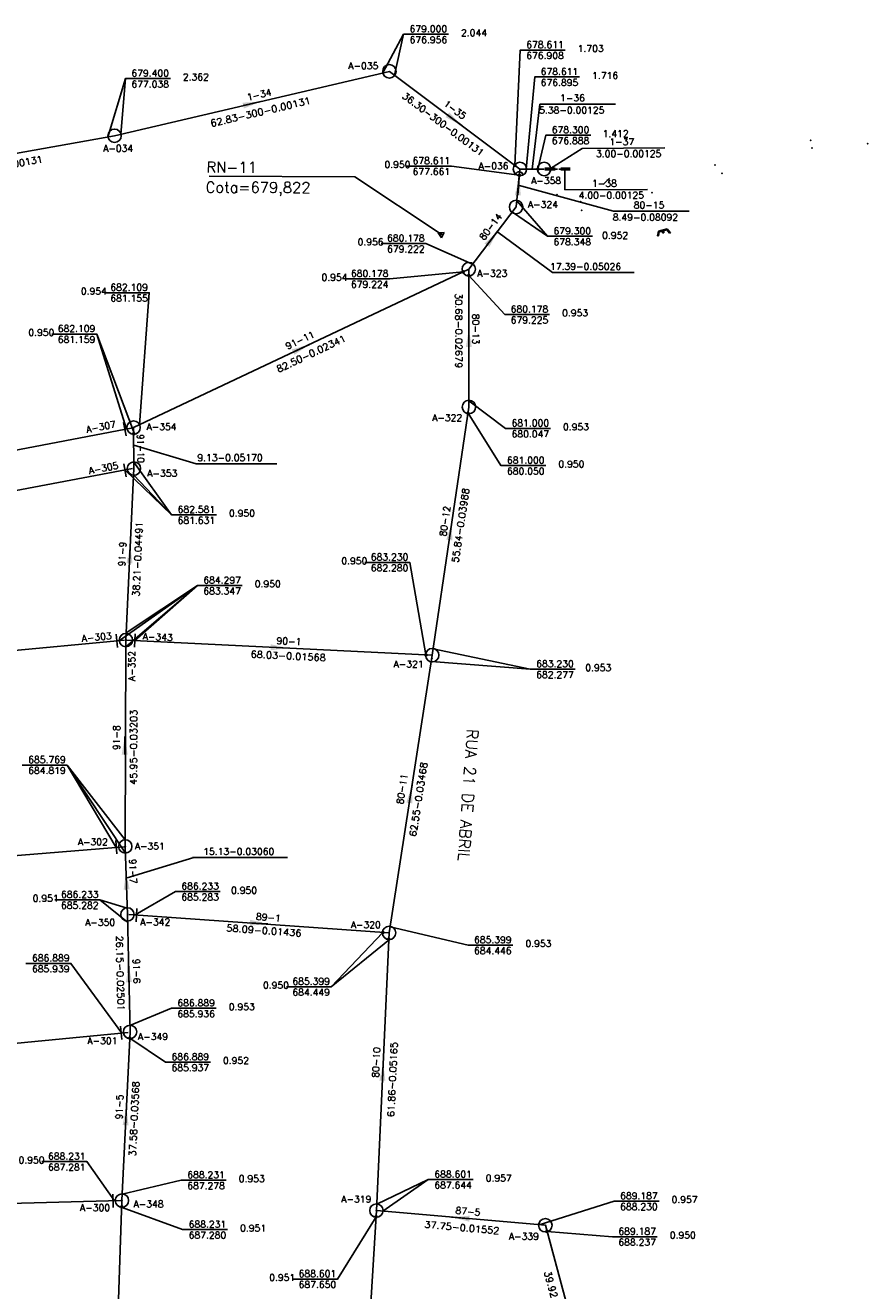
# Model space of a CAD drawing. Extents: x 197221 to 199539, y 8705820 to 8707465.
# Tile 32 of 33: x 198505 to 198692, y 8706814 to 8707096. Entities that reach past the tile are written whole.
import ezdxf
from ezdxf.enums import TextEntityAlignment as Align

# ---------------------------------------------------------------- set-up
doc = ezdxf.new("R2010")
doc.units = 0
doc.header["$LTSCALE"] = 5
doc.header["$MEASUREMENT"] = 0
doc.header["$PDSIZE"] = 0.3
for name, pattern in [('DASHDOT', [1, 0.5, -0.25, 0, -0.25]), ('DASHED', [0.75, 0.5, -0.25]), ('HIDDEN', [0.375, 0.25, -0.125])]:
    doc.linetypes.add(name, pattern=pattern)
doc.layers.get('0').update_dxf_attribs({"linetype": 'CONTINUOUS'})
for name, color, linetype in [('_RN', 3, 'CONTINUOUS'), ('BAR-EIXOS', 9, 'DASHDOT'), ('BAR-PECAS', 9, 'CONTINUOUS'), ('BUEIRO', 7, 'CONTINUOUS'), ('CRISTA', 7, 'CONTINUOUS'), ('EST_20', 2, 'CONTINUOUS'), ('ESTACAO', 5, 'CONTINUOUS'), ('LIDER', 21, 'CONTINUOUS'), ('MANILHA', 9, 'DASHED'), ('NUMEROTRECHO', 24, 'CONTINUOUS'), ('NUMPV', 24, 'CONTINUOUS'), ('PE', 7, 'CONTINUOUS'), ('PL', 23, 'CONTINUOUS'), ('PV', 23, 'CONTINUOUS'), ('REDE', 20, 'CONTINUOUS'), ('REDE-ESGOTO-PV', 23, 'CONTINUOUS'), ('SETA', 21, 'CONTINUOUS'), ('TEXTOPVS', 24, 'CONTINUOUS'), ('TEXTOTRECHO', 24, 'CONTINUOUS'), ('TXT_NRUA', 3, 'CONTINUOUS')]:
    doc.layers.add(name, color=color, linetype=linetype)
doc.layers.get('0').freeze()
doc.styles.add('AG2', font='romans.shx', dxfattribs={"height": 3})
doc.styles.add('GEOSIS', font='ROMANS.SHX')
doc.styles.add('ROMANS', font='romans.shx', dxfattribs={"width": 0.85})
doc.styles.get("Standard").update_dxf_attribs({"font": 'romans.shx'})

# ---------------------------------------------------------------- blocks, each defined once
blk = doc.blocks.new('Rn')
for points in [[(-0.75, -0.43), (0, 0.87)], [(0, 0.87), (0.75, -0.43)], [(-0.75, -0.43), (0.75, -0.43)]]:
    blk.add_lwpolyline(points)
blk.add_circle((0, 0), 0.122)
blk = doc.blocks.new('SETA')
blk.add_line((2, 0), (-2, 0))
blk.add_solid([(-2, -0.67), (-2, 0.67), (2, 0)])
blk = doc.blocks.new('PV')
blk.add_circle((0, 0), 1.49)
blk = doc.blocks.new('NODG')
at = {"const_width": 1}
blk.add_lwpolyline([(-0.5, 0, 1), (0.5, 0, 1)], format="xyb", close=True, dxfattribs=at)
blk = doc.blocks.new('PL')
at = {"layer": 'PL'}
blk.add_line((2.01, 1.49), (2.01, -1.49), dxfattribs=at)
blk.add_circle((0, 0), 1.49, dxfattribs=at)
blk = doc.blocks.new('TQ')
at = {"layer": 'REDE-ESGOTO-PV'}
h = blk.add_hatch(color=256, dxfattribs=at)
edge = h.paths.add_edge_path()
edge.add_ellipse((0.02, -1.49), major_axis=(0.618, -0.618), ratio=1, start_angle=62.5846, end_angle=135.5903, ccw=False)
edge.add_ellipse((0, 0), major_axis=(-1.06, -1.06), ratio=1, start_angle=405.5903, end_angle=439.5788, ccw=False)
edge.add_line((0.02, -1.49), (0.01, -0.62))
edge = h.paths.add_edge_path()
edge.add_line((0.01, -0.62), (0.02, -1.49))
edge.add_ellipse((0, 0), major_axis=(-1.06, -1.06), ratio=1, start_angle=371.6019, end_angle=405.5903, ccw=False)
edge.add_ellipse((0.02, -1.49), major_axis=(0.618, -0.618), ratio=1, start_angle=135.5903, end_angle=208.5961, ccw=False)
blk.add_arc((0.02, -1.49), 0.874, 17.5846, 163.5961, dxfattribs=at)
blk = doc.blocks.new('20')
at = {"layer": 'EST_20'}
blk.add_line((0, 0), (0, 2), dxfattribs=at)
blk = doc.blocks.new('A$C26ED7CE0')
for p, q in [((0.11, 0), (0, 0.11)), ((0.05, 0.11), (0, 0.11)), ((0.17, 0.18), (0.05, 0.18)), ((0.05, 0.11), (0.05, 0.18)), ((0.11, 0), (0.21, 0.11)), ((0.17, 0.11), (0.17, 0.18)), ((0.21, 0.11), (0.17, 0.11))]:
    blk.add_line(p, q)
at = {"color": 0}
for p, q in [((0.11, 0), (0, 0.11)), ((0.11, 0), (0, 0.11)), ((0.11, 0.01), (0.01, 0.11)), ((0.11, 0), (0.01, 0.11)), ((0.12, 0.01), (0.02, 0.11)), ((0.12, 0.01), (0.02, 0.11)), ((0.11, 0.01), (0.02, 0.11)), ((0.12, 0.02), (0.03, 0.11)), ((0.12, 0.01), (0.03, 0.11)), ((0.12, 0.01), (0.03, 0.11)), ((0.13, 0.02), (0.04, 0.11)), ((0.13, 0.02), (0.04, 0.11)), ((0.12, 0.02), (0.04, 0.11)), ((0.17, 0.06), (0.05, 0.18)), ((0.17, 0.06), (0.05, 0.18)), ((0.16, 0.06), (0.05, 0.18)), ((0.16, 0.06), (0.05, 0.17)), ((0.16, 0.05), (0.05, 0.17)), ((0.16, 0.06), (0.05, 0.17)), ((0.16, 0.05), (0.05, 0.16)), ((0.16, 0.05), (0.05, 0.16)), ((0.15, 0.05), (0.05, 0.16)), ((0.15, 0.05), (0.05, 0.15)), ((0.15, 0.04), (0.05, 0.15)), ((0.15, 0.04), (0.05, 0.15)), ((0.15, 0.04), (0.05, 0.14)), ((0.15, 0.04), (0.05, 0.14)), ((0.14, 0.04), (0.05, 0.14)), ((0.14, 0.04), (0.05, 0.13)), ((0.14, 0.03), (0.05, 0.13)), ((0.14, 0.03), (0.05, 0.12)), ((0.14, 0.03), (0.05, 0.12)), ((0.13, 0.03), (0.05, 0.12)), ((0.13, 0.03), (0.05, 0.11)), ((0.13, 0.03), (0.05, 0.11)), ((0.13, 0.02), (0.05, 0.11)), ((0.17, 0.06), (0.06, 0.18)), ((0.17, 0.07), (0.06, 0.18)), ((0.18, 0.07), (0.07, 0.18)), ((0.18, 0.07), (0.07, 0.18)), ((0.17, 0.07), (0.07, 0.18)), ((0.18, 0.07), (0.08, 0.18)), ((0.18, 0.07), (0.08, 0.18)), ((0.18, 0.08), (0.08, 0.18)), ((0.19, 0.08), (0.09, 0.18)), ((0.18, 0.08), (0.09, 0.18)), ((0.19, 0.08), (0.09, 0.18)), ((0.17, 0.11), (0.1, 0.18)), ((0.17, 0.11), (0.1, 0.18)), ((0.17, 0.11), (0.1, 0.18)), ((0.17, 0.12), (0.11, 0.18)), ((0.17, 0.12), (0.11, 0.18)), ((0.17, 0.12), (0.11, 0.18)), ((0.17, 0.13), (0.12, 0.18)), ((0.17, 0.13), (0.12, 0.18)), ((0.17, 0.14), (0.13, 0.18)), ((0.17, 0.14), (0.13, 0.18)), ((0.17, 0.14), (0.13, 0.18)), ((0.17, 0.15), (0.14, 0.18)), ((0.17, 0.15), (0.14, 0.18)), ((0.17, 0.15), (0.14, 0.18)), ((0.17, 0.16), (0.15, 0.18)), ((0.17, 0.16), (0.15, 0.18)), ((0.17, 0.16), (0.15, 0.18)), ((0.17, 0.17), (0.16, 0.18)), ((0.17, 0.17), (0.16, 0.18)), ((0.17, 0.17), (0.16, 0.18)), ((0.19, 0.08), (0.17, 0.11)), ((0.19, 0.09), (0.17, 0.11)), ((0.19, 0.09), (0.17, 0.11)), ((0.19, 0.09), (0.18, 0.11)), ((0.2, 0.09), (0.18, 0.11)), ((0.2, 0.09), (0.18, 0.11)), ((0.2, 0.09), (0.19, 0.11)), ((0.2, 0.1), (0.19, 0.11))]:
    blk.add_line(p, q, dxfattribs=at)

msp = doc.modelspace()

# ---------------------------------------------------------------- linework, layer by layer
at = {"layer": '_RN'}
msp.add_line((198545.58, 8707062, -1132.51), (198578.06, 8707061.86, -1132.51), dxfattribs=at)
msp.add_lwpolyline([(198597.21, 8707049.05), (198578.06, 8707061.86)], dxfattribs=at)
at = {"layer": 'BAR-EIXOS'}
for p, q in [((198623.16, 8707063.58), (198620.16, 8707063.58)), ((198623.43, 8707063.58), (198626.43, 8707063.58))]:
    msp.add_line(p, q, dxfattribs=at)
at = {"layer": 'BAR-PECAS', "linetype": 'HIDDEN', "ltscale": 4}
for p, q in [((198622.63, 8707063.74), (198620.35, 8707063.74)), ((198622.63, 8707063.42), (198620.35, 8707063.42)), ((198623.89, 8707063.74), (198625.96, 8707063.74)), ((198623.89, 8707063.42), (198625.96, 8707063.42))]:
    msp.add_line(p, q, dxfattribs=at)
at = {"layer": 'BUEIRO'}
for points in [[(198645.62, 8707049.77), (198645.36, 8707048.68)], [(198645.36, 8707048.68), (198645.58, 8707048.74)], [(198645.78, 8707049.61), (198645.58, 8707048.74)], [(198645.62, 8707049.77), (198647.56, 8707050.23)], [(198645.78, 8707049.61), (198647.49, 8707050.01)], [(198647.49, 8707050.01), (198648.06, 8707049.32)], [(198647.56, 8707050.23), (198648.28, 8707049.37)], [(198648.28, 8707049.37), (198648.06, 8707049.32)]]:
    msp.add_lwpolyline(points, dxfattribs=at)
at = {"layer": 'CRISTA'}
for p in [(198679.78, 8707068.29, 679.69), (198659.73, 8707062.65, 679.49), (198644.2, 8707058.34, 679.61), (198628.51, 8707054.39, 679.69)]:
    msp.add_point(p, dxfattribs=at)
at = {"layer": 'ESTACAO'}
for p in [(198692.18, 8707069.24, 680.14), (198623.01, 8707057.85, 678.46), (198603.38, 8707041.29, 680.18), (198528.79, 8707006.04, 682.11), (198527.06, 8706958.74, 684.3), (198595.19, 8706954.65, 683.23), (198526.93, 8706912.8, 685.77), (198585.65, 8706893.56, 685.4), (198526.19, 8706833.99, 688.23), (198582.82, 8706831.77, 688.6), (198620.43, 8706828.49, 689.19)]:
    msp.add_point(p, dxfattribs=at)
at = {"layer": 'LIDER'}
for p, q in [((198588.88, 8707093.57, 679), (198584.29, 8707084.99)), ((198526.96, 8707083.71, 679.4), (198523.05, 8707070.7)), ((198619.19, 8707078.05), (198617.47, 8707063.58, 678.46)), ((198619.19, 8707078.05), (198636.07, 8707078.05)), ((198628.6, 8707068.17, -137.88), (198621.6, 8707063.69)), ((198628.6, 8707068.17, -137.88), (198647.03, 8707068.3)), ((198624.75, 8707063.6), (198624.74, 8707058.91, -2.6)), ((198635.58, 8707054.21), (198614.4, 8707059.95, 678.91)), ((198624.74, 8707058.91, -2.6), (198643.18, 8707059.04, 135.28)), ((198620.91, 8707048.6, 679.3), (198613.08, 8707053.96)), ((198635.58, 8707054.21), (198652.46, 8707054.21)), ((198622.04, 8707040.53), (198609.88, 8707049.51, 679.57)), ((198622.04, 8707040.53), (198640.18, 8707040.53)), ((198520.57, 8707026.86, 1.11), (198529, 8707004.64, 682.58)), ((198542.69, 8706997.99), (198528.82, 8707002.09, 682.31)), ((198542.69, 8706997.99), (198560.65, 8706997.99)), ((198537.24, 8706986.62, 684.3), (198526.88, 8706996.54, 682.58)), ((198537.24, 8706986.62, 684.3), (198528.83, 8706995.46)), ((198542.97, 8706970.89, 684.3), (198525.62, 8706958.62, 684.3)), ((198542.97, 8706970.89, 684.3), (198527.02, 8706957.24)), ((198542.97, 8706970.89, 684.3), (198529.06, 8706958.64, 684.3)), ((198617.06, 8706952.26, 683.23), (198595.06, 8706953.94)), ((198513.99, 8706930.93, 685.77), (198526.93, 8706914.29, 685.77)), ((198513.99, 8706930.93, 685.77), (198526.97, 8706911.31)), ((198542.17, 8706910.34), (198527.34, 8706905.82, 685.92)), ((198541.92, 8706910.34), (198563.05, 8706910.34)), ((198521.28, 8706900.93, 686.23), (198527.41, 8706895.96)), ((198572.79, 8706881.58, 686.23), (198585.77, 8706892.07, 688.6)), ((198594.38, 8706838.66, 688.6), (198584.29, 8706831.64))]:
    msp.add_line(p, q, dxfattribs=at)
for points, elevation in [([(198586.83, 8707084.48), (198588.88, 8707093.57), (198598.88, 8707093.57)], 679), ([(198613.65, 8707064.42), (198614.85, 8707090.06), (198624.85, 8707090.06)], 678.61), ([(198525.91, 8707071.3), (198526.96, 8707083.71), (198536.96, 8707083.71)], 679.4), ([(198616.18, 8707063.58), (198618.06, 8707084.06), (198628.06, 8707084.06)], 678.61), ([(198618.76, 8707063.58), (198620.52, 8707071.11), (198630.52, 8707071.11)], 678.61), ([(198614.63, 8707062.19), (198599.55, 8707064.24), (198589.55, 8707064.24)], 679.3), ([(198614.05, 8707056.53), (198620.91, 8707048.6), (198630.91, 8707048.6)], 679.3), ([(198604.23, 8707042.4), (198593.86, 8707047.01), (198583.86, 8707047.01)], 680.18), ([(198602.12, 8707040.69), (198585.82, 8707039.14), (198575.82, 8707039.14)], 682.11), ([(198603.38, 8707039.89), (198611.38, 8707031.21), (198621.38, 8707031.21)], 681), ([(198530.06, 8707006.64), (198532.27, 8707036.05), (198522.27, 8707036.05)], 682.11), ([(198527.22, 8707005.69), (198520.57, 8707026.86), (198510.57, 8707026.86)], 682.11), ([(198603.22, 8707009.22), (198610.55, 8706997.57), (198620.55, 8706997.57)], 683.23), ([(198603.42, 8707012.01), (198611.58, 8707005.85), (198621.58, 8707005.85)], 681), ([(198528.85, 8706998.31), (198537.24, 8706986.62), (198547.24, 8706986.62)], 684.3), ([(198593.86, 8706955.44), (198590.24, 8706976.03), (198580.24, 8706976.03)], 684.3), ([(198527.13, 8706960.32), (198542.97, 8706970.89), (198552.97, 8706970.89)], 684.3), ([(198595.46, 8706956.76), (198617.06, 8706952.26), (198627.06, 8706952.26)], 683.23), ([(198524.92, 8706912.59), (198513.99, 8706930.93), (198503.99, 8706930.93)], 685.77), ([(198529.11, 8706897.59), (198538.08, 8706902.78), (198548.08, 8706902.78)], 686.23), ([(198527.37, 8706899.07), (198521.28, 8706900.93), (198511.28, 8706900.93)], 686.23), ([(198585.87, 8706894.95), (198603.22, 8706890.84), (198613.22, 8706890.84)], 685.4), ([(198584.26, 8706893.66), (198572.79, 8706881.58), (198562.79, 8706881.58)], 686.23), ([(198526.19, 8706871.27), (198514.83, 8706886.79), (198504.83, 8706886.79)], 686.89), ([(198527.96, 8706872.93), (198537.19, 8706876.78), (198547.19, 8706876.78)], 686.89), ([(198527.93, 8706870.13), (198535.89, 8706864.8), (198545.89, 8706864.8)], 688.23), ([(198524.55, 8706833.96), (198518.39, 8706842.66), (198508.39, 8706842.66)], 688.23), ([(198526.26, 8706835.39), (198539.4, 8706838.53), (198549.4, 8706838.53)], 688.23), ([(198582.89, 8706833.17), (198594.38, 8706838.66), (198604.38, 8706838.66)], 688.6), ([(198526.26, 8706832.46), (198539.7, 8706827.52), (198549.7, 8706827.52)], 688.23), ([(198619.04, 8706828.61), (198635.74, 8706833.86), (198645.74, 8706833.86)], 689.19), ([(198582.74, 8706830.38), (198574.18, 8706816.53), (198564.18, 8706816.53)], 692.61), ([(198620.8, 8706827.14), (198635.35, 8706825.95), (198645.35, 8706825.95)], 691.43)]:
    msp.add_lwpolyline(points, dxfattribs=dict(at, elevation=elevation))
at = {"layer": 'MANILHA'}
msp.add_circle((198646.65, 8707049.53), 0.19, dxfattribs=at)
at = {"layer": 'PE'}
for p in [(198679.5, 8707069.94, 678.76), (198658.17, 8707064.46, 678.67), (198628.28, 8707056.3, 678.55)]:
    msp.add_point(p, dxfattribs=at)
at = {"layer": 'REDE'}
for p, q in [((198524.55, 8707070.98, 679.4), (198585.71, 8707085.32, 679)), ((198585.71, 8707085.32, 679), (198614.78, 8707063.58, 678.61)), ((198467.99, 8707060.86, 679.4), (198524.55, 8707070.98, 679.4)), ((198613.91, 8707055.13, 679.3), (198614.78, 8707063.58, 678.61)), ((198614.78, 8707063.58, 678.61), (198620.16, 8707063.58, 678.3)), ((198603.38, 8707041.29, 680.18), (198613.91, 8707055.13, 679.3)), ((198528.79, 8707006.04, 682.11), (198603.38, 8707041.29, 680.18)), ((198603.42, 8707010.61, 681), (198603.38, 8707041.29, 680.18)), ((198595.25, 8706955.38, 683.23), (198603.42, 8707010.61, 681)), ((198528.59, 8707005.95, 682.11), (198463.13, 8706993.47, 680)), ((198528.86, 8706996.91, 682.58), (198528.79, 8707006.04, 682.11)), ((198528.55, 8706996.9, 682.58), (198440.49, 8706980.25, 681.3)), ((198527.06, 8706958.74, 684.3), (198528.86, 8706996.91, 682.58)), ((198526.79, 8706958.71, 684.3), (198450.76, 8706951.7, 683.12)), ((198526.93, 8706912.8, 685.77), (198527.06, 8706958.74, 684.3)), ((198527.3, 8706958.71, 684.3), (198595.25, 8706955.38, 683.23)), ((198585.65, 8706893.56, 685.4), (198595.25, 8706955.38, 683.23)), ((198526.68, 8706912.7, 685.77), (198431.97, 8706905.17, 683.87)), ((198527.42, 8706897.67, 686.23), (198526.93, 8706912.8, 685.77)), ((198527.99, 8706871.53, 686.89), (198527.42, 8706897.67, 686.23)), ((198527.71, 8706897.69, 686.23), (198585.65, 8706893.56, 685.4)), ((198582.82, 8706831.77, 688.6), (198585.65, 8706893.56, 685.4)), ((198527.58, 8706871.41, 686.89), (198441.61, 8706863.08, 685.68)), ((198526.19, 8706833.99, 688.23), (198527.99, 8706871.53, 686.89)), ((198525.95, 8706834, 688.23), (198448.93, 8706831.94, 687.3)), ((198523.62, 8706757.57, 691.72), (198526.19, 8706833.99, 688.23)), ((198577.99, 8706752.58, 692.61), (198582.82, 8706831.77, 688.6)), ((198620.43, 8706828.49, 689.19), (198582.82, 8706831.77, 688.6)), ((198630.85, 8706789.95, 691.43), (198620.43, 8706828.49, 689.19))]:
    msp.add_line(p, q, dxfattribs=at)

# ---------------------------------------------------------------- block references
at = {"layer": '_RN', "xscale": 0.8979219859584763, "yscale": 0.8979219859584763, "zscale": 0.8979219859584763, "rotation": 183.3561931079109}
msp.add_blockref('Rn', (198597.24, 8707049.05), dxfattribs=at)
at = {"layer": 'EST_20', "color": 2, "rotation": 315.0000728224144}
msp.add_blockref('20', (198633.3, 8707060.15), dxfattribs=at)
at = {"layer": 'LIDER', "xscale": 0.4, "yscale": 0.4, "zscale": 0.4}
for p in [(198613.65, 8707064.42, 679), (198618.76, 8707063.58, 678.61), (198614.63, 8707062.19, 679.3), (198602.12, 8707040.69, 682.11), (198603.38, 8707039.89, 681), (198603.22, 8707009.22, 683.23), (198528.8, 8707004.64, 682.58), (198593.86, 8706955.44, 684.3), (198593.86, 8706955.44, 684.3), (198584.26, 8706893.66, 686.23), (198585.59, 8706892.17, 688.6), (198527.93, 8706870.13, 688.23), (198526.14, 8706832.59, 691.72), (198582.74, 8706830.38, 692.61), (198620.8, 8706827.14, 691.43)]:
    msp.add_blockref('NODG', p, dxfattribs=at)
at = {"layer": 'PL'}
for p, rotation in [((198528.79, 8707006.04, 682.11), 190.7973606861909), ((198528.86, 8706996.91, 682.58), 190.7052885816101), ((198527.06, 8706958.74, 684.3), 185.271311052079), ((198527.06, 8706958.74, 684.3), 357.1916649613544), ((198526.93, 8706912.8, 685.77), 184.5464070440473), ((198527.42, 8706897.67, 686.23), 355.9286763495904), ((198527.99, 8706871.53, 686.89), 185.5282444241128), ((198526.19, 8706833.99, 688.23), 181.526673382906)]:
    msp.add_blockref('PL', p, dxfattribs=dict(at, rotation=rotation))
at = {"layer": 'PV'}
for name, p, rotation in [('PV', (198585.71, 8707085.32), 130.9178919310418), ('PV', (198524.55, 8707070.98), 84.83204925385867), ('PV', (198614.78, 8707063.58), 4.753533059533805), ('TQ', (198614.78, 8707063.58, 678.61), 352.2990984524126), ('PV', (198620.16, 8707063.58, -0.31), 4.753533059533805), ('PV', (198613.91, 8707055.13), 8.31499255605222), ('PV', (198603.38, 8707041.29), 4.767646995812), ('PV', (198603.42, 8707010.61), 3.196138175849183), ('PV', (198595.25, 8706955.38), 4.783999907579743), ('PV', (198585.65, 8706893.56), 4.803292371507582), ('PV', (198582.82, 8706831.77), 4.815983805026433), ('PV', (198620.43, 8706828.49), 82.30048026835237)]:
    msp.add_blockref(name, p, dxfattribs=dict(at, rotation=rotation))
at = {"layer": 'SETA'}
for name, p, rotation in [('SETA', (198555.13, 8707078.15), 13.2004883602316), ('SETA', (198600.24, 8707074.45), 323.2435706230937), ('A$C26ED7CE0', (198621.83, 8707063.47), 90), ('SETA', (198614.45, 8707059.72, 678.91), 85.73888744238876), ('SETA', (198608.64, 8707048.21), 52.76475785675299), ('SETA', (198603.4, 8707025.95), 90.09479080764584), ('SETA', (198566.09, 8707023.67), 25.29561841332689), ('SETA', (198599.34, 8706982.99), 81.59651872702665), ('SETA', (198527.96, 8706977.83), 87.3183626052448), ('SETA', (198561.28, 8706957.04), 357.2409772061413), ('SETA', (198526.81, 8706935.25, 684.92), 89.84742744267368), ('SETA', (198590.45, 8706924.47), 81.18392056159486), ('SETA', (198527.17, 8706905.23), 91.88004893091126), ('SETA', (198556.68, 8706895.69), 356.0958587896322), ('SETA', (198527.71, 8706884.6), 91.26766702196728), ('SETA', (198584.24, 8706862.67), 87.38645567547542), ('SETA', (198527.09, 8706852.76), 87.26034740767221), ('SETA', (198601.56, 8706830.13), 175.0498616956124)]:
    msp.add_blockref(name, p, dxfattribs=dict(at, rotation=rotation))

# ---------------------------------------------------------------- texts
at = {"layer": '_RN', "style": 'AG2'}
for s, p in [('RN-11', (198545, 8707062.79, -1132.51)), ('Cota=679,822', (198544.82, 8707058.34, -1132.51))]:
    msp.add_text(s, height=2.4, rotation=359.749, dxfattribs=at).set_placement(p)
at = {"layer": 'NUMEROTRECHO', "style": 'ROMANS'}
for s, rotation, p in [('1-34', 13.1986, (198556.89, 8707079.39)), ('1-35', 323.199, (198599.87, 8707076.16, -678.81)), ('80-14', 52.7574, (198608.85, 8707050.29)), ('80-13', 270.0826, (198604.2, 8707027.95)), ('91-11', 25.2921, (198566.14, 8707024.81)), ('80-12', 81.5851, (198598.84, 8706985.09)), ('91-9', 87.3061, (198527.02, 8706977.85)), ('90-1', 357.1917, (198563.32, 8706957.74)), ('91-8', 89.8348, (198525.75, 8706937.02)), ('80-11', 81.1725, (198589.29, 8706925.47)), ('91-7', 271.8676, (198527.91, 8706907.26)), ('89-1', 355.9287, (198558.73, 8706896.28)), ('91-6', 271.2553, (198528.69, 8706885.04)), ('80-10', 87.3742, (198583.53, 8706864.7)), ('91-5', 87.2481, (198526.39, 8706854.8)), ('87-5', 355.0075, (198603.13, 8706830.82))]:
    msp.add_text(s, height=1.5, rotation=rotation, dxfattribs=at).set_placement(p, align=Align.CENTER)
for s, p in [('1-36', (198623.71, 8707078.65)), ('1-37', (198634.68, 8707068.9)), ('1-38', (198630.82, 8707059.64, 135.28)), ('80-15', (198640.1, 8707054.81))]:
    msp.add_text(s, height=1.5, dxfattribs=at).set_placement(p)
at = {"layer": 'NUMEROTRECHO', "style": 'ROMANS', "width": 0.863409}
msp.add_text('91-10', height=1.5, rotation=270.6058, dxfattribs=at).set_placement((198529.57, 8707004.54), (198529.64, 8706998.19), align=Align.FIT)
at = {"layer": 'NUMPV', "style": 'ROMANS'}
for s, p in [('A-035', (198579.92, 8707085.8)), ('A-034', (198525.34, 8707067.43)), ('A-036', (198608.89, 8707063.52)), ('A-358', (198620.6, 8707060.25)), ('A-324', (198619.9, 8707054.95)), ('A-323', (198608.62, 8707039.62)), ('A-354', (198535, 8707005.46)), ('A-322', (198598.57, 8707007.48)), ('A-353', (198535.17, 8706995.11)), ('A-321', (198589.99, 8706952.65)), ('A-302', (198519.7, 8706913.07)), ('A-351', (198532.39, 8706912.12)), ('A-350', (198521.33, 8706895.16)), ('A-342', (198533.61, 8706895.25)), ('A-320', (198580.46, 8706894.63)), ('A-349', (198533.11, 8706869.74)), ('A-301', (198521.84, 8706868.81, 0)), ('A-319', (198578.36, 8706833.56)), ('A-300', (198520.2, 8706831.66)), ('A-348', (198532.12, 8706832.48)), ('A-339', (198615.65, 8706825.28))]:
    msp.add_text(s, height=1.5, dxfattribs=at).set_placement(p, align=Align.CENTER)
for s, rotation, p in [('A-307', 10.7973, (198521.65, 8707005.47)), ('A-305', 10.7053, (198522.21, 8706996.27, -341.16)), ('A-303', 5.2713, (198520.63, 8706958.66)), ('A-343', 357.1917, (198534.12, 8706958.68, -684.3)), ('A-352', 89.8348, (198529.15, 8706952.98))]:
    msp.add_text(s, height=1.5, rotation=rotation, dxfattribs=at).set_placement(p, align=Align.CENTER)
at = {"layer": 'TEXTOPVS', "style": 'ROMANS'}
for s, p in [(' 679.000', (198593.88, 8707093.57)), ('   2.044', (198602.88, 8707092.71)), (' 676.956', (198593.88, 8707091.14)), (' 678.611', (198619.85, 8707090.06)), ('   1.703', (198628.85, 8707089.2)), (' 676.908', (198619.85, 8707087.63)), (' 679.400', (198531.96, 8707083.71)), (' 678.611', (198623.06, 8707084.06)), (' 677.038', (198531.96, 8707081.28)), ('   2.362', (198540.96, 8707082.85)), (' 676.895', (198623.06, 8707081.63)), ('   1.716', (198632.06, 8707083.2)), (' 678.300', (198625.52, 8707071.11)), ('   1.412', (198634.41, 8707070.25)), (' 676.888', (198625.52, 8707068.68)), (' 678.611', (198594.55, 8707064.24)), ('   0.950', (198585.84, 8707063.38)), (' 677.661', (198594.55, 8707061.81)), (' 680.178', (198588.86, 8707047.01)), (' 679.300', (198625.91, 8707048.6)), ('   0.952', (198634.28, 8707047.61)), ('   0.956', (198579.86, 8707046.15)), (' 679.222', (198588.86, 8707044.58)), (' 678.348', (198625.91, 8707046.17)), ('   0.954', (198571.82, 8707038.28)), (' 680.178', (198580.82, 8707039.14)), (' 682.109', (198527.27, 8707036.05, -1363.11)), (' 679.224', (198580.82, 8707036.71)), ('   0.954', (198518.27, 8707035.19, -1363.11)), (' 681.155', (198527.27, 8707033.62, -1363.11)), (' 680.178', (198616.38, 8707031.21)), ('   0.953', (198625.38, 8707030.35)), (' 679.225', (198616.38, 8707028.78)), ('   0.950', (198506.57, 8707026.01, -1363.11)), (' 682.109', (198515.57, 8707026.86, -1363.11)), (' 681.159', (198515.57, 8707024.43, -1363.11)), (' 681.000', (198616.58, 8707005.85)), ('   0.953', (198625.58, 8707004.99)), (' 680.047', (198616.58, 8707003.42)), (' 681.000', (198615.55, 8706997.57)), ('   0.950', (198624.55, 8706996.71)), (' 680.050', (198615.55, 8706995.14)), (' 682.581', (198542.24, 8706986.62)), ('   0.950', (198551.24, 8706985.77)), (' 681.631', (198542.24, 8706984.19)), ('   0.950', (198576.24, 8706975.17)), (' 683.230', (198585.24, 8706976.03)), (' 682.280', (198585.24, 8706973.6)), (' 684.297', (198547.97, 8706970.89)), (' 683.347', (198547.97, 8706968.46)), ('   0.950', (198556.97, 8706970.04)), (' 683.230', (198622.06, 8706952.26)), ('   0.953', (198630.53, 8706951.4)), (' 682.277', (198622.06, 8706949.83)), (' 685.769', (198508.99, 8706930.93)), (' 684.819', (198508.99, 8706928.51)), (' 686.233', (198516.28, 8706900.93)), (' 686.233', (198543.08, 8706902.78)), (' 685.283', (198543.08, 8706900.35)), ('   0.950', (198551.69, 8706901.84)), ('   0.951', (198507.54, 8706900.07)), (' 685.282', (198516.28, 8706898.5)), (' 685.399', (198608.22, 8706890.84)), ('   0.953', (198617.22, 8706889.99)), (' 686.889', (198509.83, 8706886.79)), (' 684.446', (198608.22, 8706888.41)), (' 685.939', (198509.83, 8706884.36)), ('   0.950', (198558.79, 8706880.72)), (' 685.399', (198567.79, 8706881.58)), (' 684.449', (198567.79, 8706879.15)), (' 686.889', (198542.19, 8706876.78)), ('   0.953', (198551.19, 8706875.92)), (' 685.936', (198542.19, 8706874.35)), (' 686.889', (198540.89, 8706864.8)), ('   0.952', (198549.89, 8706863.95)), (' 685.937', (198540.89, 8706862.37)), ('   0.950', (198504.39, 8706841.81)), (' 688.231', (198513.39, 8706842.66)), (' 687.281', (198513.39, 8706840.23)), (' 688.231', (198544.4, 8706838.53)), (' 688.601', (198599.38, 8706838.66)), (' 687.278', (198544.4, 8706836.1)), ('   0.953', (198553.4, 8706837.67)), (' 687.644', (198599.38, 8706836.23)), ('   0.957', (198608.38, 8706837.8)), (' 689.187', (198640.74, 8706833.86)), ('   0.957', (198649.74, 8706833.01)), (' 688.230', (198640.74, 8706831.43)), (' 688.231', (198544.7, 8706827.52)), (' 687.280', (198544.7, 8706825.1)), ('   0.951', (198553.7, 8706826.67)), (' 689.187', (198640.35, 8706825.95)), ('   0.950', (198649.35, 8706825.1)), (' 688.237', (198640.35, 8706823.52)), (' 688.601', (198569.18, 8706816.53)), ('   0.951', (198560.18, 8706815.68)), (' 687.650', (198569.18, 8706814.11))]:
    msp.add_text(s, height=1.5, dxfattribs=at).set_placement(p, align=Align.BOTTOM_CENTER)
at = {"layer": 'TEXTOTRECHO'}
for s, rotation, width, p, p2 in [('36.30-300-0.00131', 323.2004, 0.953305, (198588.42, 8707079.55), (198606.03, 8707066.37)), ('62.83-300-0.00131', 13.1977, 0.989035, (198546.08, 8707072.95), (198568.29, 8707078.16)), ('57.46-300-0.00131', 10.1435, 0.954519, (198486.95, 8707061.2), (198508.63, 8707065.08)), ('30.68-0.02679   ', 270.0802, 0.906104, (198600.39, 8707035.95), (198600.42, 8707015.95)), ('82.50-0.02341   ', 25.2914, 0.906102, (198561.06, 8707018.24), (198579.15, 8707026.79)), ('55.84-0.03988   ', 81.5867, 0.906068, (198601.06, 8706975.89), (198603.99, 8706995.67)), ('38.21-0.04491   ', 87.3063, 0.906199, (198530.04, 8706968.37), (198530.98, 8706988.35)), ('68.03-0.01568   ', 357.1887, 0.906197, (198554.8, 8706954.87), (198574.77, 8706953.89)), ('45.95-0.03203   ', 89.8338, 0.906107, (198529.51, 8706926.51), (198529.57, 8706946.51)), ('62.55-0.03468   ', 81.1706, 0.906195, (198591.63, 8706914.89), (198594.7, 8706934.65)), ('58.09-0.01436   ', 355.9315, 0.906167, (198549.39, 8706893.93), (198569.34, 8706892.51)), ('26.15-0.02501   ', 271.2548, 0.906185, (198524.87, 8706892.95), (198525.31, 8706872.95)), ('61.86-0.05165   ', 87.3748, 0.906103, (198586.78, 8706852.54), (198587.69, 8706872.52)), ('37.58-0.03568   ', 87.246, 0.906199, (198529.26, 8706843.79), (198530.22, 8706863.77)), ('37.75-0.01552   ', 355.0097, 0.906277, (198593.45, 8706827.96), (198613.37, 8706826.22)), ('39.92-0.05599   ', 285.1222, 0.906222, (198620.14, 8706818.09), (198625.35, 8706798.78))]:
    msp.add_text(s, height=1.5, rotation=rotation, dxfattribs=dict(at, width=width)).set_placement(p, p2, align=Align.FIT)
at = {"layer": 'TEXTOTRECHO', "style": 'ROMANS'}
for s, p in [('  5.38-0.00125', (198616.99, 8707075.93)), ('3.00-0.00125', (198631.71, 8707066.24)), ('4.00-0.00125', (198627.85, 8707056.99, 135.28)), ('  8.49-0.08092  ', (198633.38, 8707052.09)), ('  17.39-0.05026  ', (198619.42, 8707041.13)), ('  9.13-0.05170  ', (198540.92, 8706998.59)), ('  15.13-0.03060  ', (198542.22, 8706910.94))]:
    msp.add_text(s, height=1.5, dxfattribs=at).set_placement(p)
at = {"layer": 'TXT_NRUA', "style": 'GEOSIS'}
msp.add_text('RUA 21 DE ABRIL', height=2.5, rotation=265.9966, dxfattribs=at).set_placement((198602.27, 8706939.02), align=Align.BOTTOM_LEFT)

doc.saveas('drawing.dxf')
